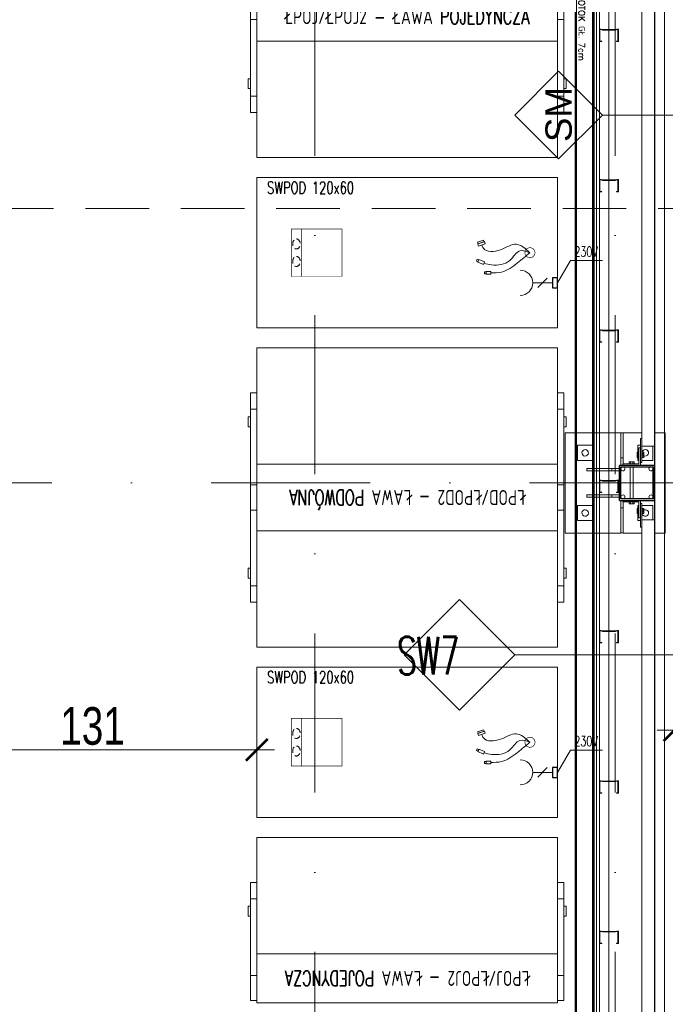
# Model space of a CAD drawing. Header units: millimetres. Extents: x -13532 to 2392, y -5241 to 5322.
# Tile 158 of 256: x -10562 to -10304, y 1270 to 1663. Entities that reach past the tile are written whole.
import ezdxf

# ---------------------------------------------------------------- set-up
doc = ezdxf.new("R2010")
doc.units = ezdxf.units.MM
for name, pattern in [('DASH', [0.75, 0.5, -0.25]), ('DASHED', [19.05, 12.7, -6.35]), ('KRESKAKROPKA2', [12.7, 6.35, -3.175, 0, -3.175])]:
    doc.linetypes.add(name, pattern=pattern)
doc.layers.get('0').update_dxf_attribs({"lineweight": 9, "true_color": 0x939393})
doc.layers.get('Defpoints').update_dxf_attribs({"true_color": 0xdae6d4})
for name, color, linetype, lineweight in [('- AGP-1_OPISY', 7, 'Continuous', 9), ('cz-gr', 122, 'Continuous', 30), ('cz-sr', 150, 'Continuous', 15), ('GK - ŚRODEK - AGP1', 32, 'Continuous', 5), ('TS_INNE_OBIEKTY', 204, 'Continuous', 30)]:
    doc.layers.add(name, color=color, linetype=linetype, lineweight=lineweight)
for name, color, linetype, lineweight, true_color in [('a___wymiary', 7, 'Continuous', 5, 0x666666), ('batting - AGP1', 7, 'Continuous', 5, 0xadadad), ('Budowlane - Opisy', 7, 'Continuous', 5, 0x7f7f7f), ('KONSTRUKCJA - CIE - AGP1', 7, 'Continuous', 5, 0xbfbfbf), ('Meble - AGP1', 7, 'Continuous', 15, 0x999999), ('MEBLE PKN', 7, 'Continuous', 9, 0xa0a0a0), ('OPIS - AGP1', 7, 'Continuous', 0, 0x7f7f7f), ('OSI', 7, 'KRESKAKROPKA2', 5, 0x7f7f7f), ('profil - AGP1', 7, 'Continuous', 5, 0x3f3f3f), ('wymiary', 7, 'Continuous', 5, 0x7f7f7f), ('WYMIARY - AGP1', 7, 'Continuous', 5, 0x716d5a), ('zigzag - AGP1', 7, 'Continuous', 9, 0xa5a5a5)]:
    doc.layers.add(name, color=color, linetype=linetype, lineweight=lineweight, true_color=true_color)
doc.styles.add('ARIAL NARROW', font='ARIALN.TTF', dxfattribs={"width": 0.9})
doc.styles.add('GENERATED_STYLE_2', font='ARIAL.TTF', dxfattribs={"width": 0.999153})
doc.styles.add('JACEK_07', font='simplex.shx', dxfattribs={"width": 0.7})
doc.styles.add('RomanS', font='simplex.shx')
doc.styles.add('style1', font='simplex.shx', dxfattribs={"width": 0.6})
doc.linetypes.add('BATTING', pattern='A,0.0001,-0.1,[134,ltypeshp.shx,S=0.1,R=0,X=-0.1,Y=0],-0.2,[134,ltypeshp.shx,S=0.1,R=180,X=0.1,Y=0],-0.1', length=0.4001)
doc.linetypes.add('ZIGZAG', pattern='A,0.00254,-5.08,[131,ltypeshp.shx,S=5.08,R=0,X=-5.08,Y=0],-10.16,[131,ltypeshp.shx,S=5.08,R=180,X=5.08,Y=0],-5.08', length=20.32254)
doc.dimstyles.new('wymiary agp1', dxfattribs={"dimtxt": 15, "dimasz": 5, "dimexe": 5, "dimexo": 5, "dimgap": 1.8, "dimtad": 1, "dimdec": 3, "dimrnd": 0.5, "dimdsep": 46, "dimtxsty": 'ARIAL NARROW', "dimblk": 'znacznik', "dimcen": 1.5, "dimse1": 1, "dimse2": 1, "dimclrd": 256, "dimclre": 256, "dimazin": 0, "dimtfac": 1, "dimtdec": 3, "dimtmove": 1, "dimatfit": 3, "dimldrblk": 'znacznik', "dimfxl": 1000, "dimfxlon": 1, "dimlwd": -1, "dimarcsym": 0})

# ---------------------------------------------------------------- blocks, each defined once
blk = doc.blocks.new('Etykieta_3_2', base_point=(57740.32, 2351.97))
at = {"layer": 'Budowlane - Opisy'}
for p, q in [((57672.82, 2369.47), (57655.32, 2351.97)), ((57690.32, 2351.97), (57672.82, 2369.47)), ((57655.32, 2351.97), (57672.82, 2334.47)), ((57672.82, 2334.47), (57690.32, 2351.97)), ((57690.32, 2351.97), (57740.32, 2351.97))]:
    blk.add_line(p, q, dxfattribs=at)
at = {"layer": 'Budowlane - Opisy', "insert": (57678.24, 2341.17), "char_height": 10.5, "attachment_point": 7, "rotation": 90, "style": 'GENERATED_STYLE_2'}
blk.add_mtext('{SM}', dxfattribs=at)
blk = doc.blocks.new('Przelotka_w blacie')
at = {"ltscale": 0.5}
for points in [[(-18.32, 4.37), (-18.52, 4.99), (-20.93, 4.18), (-20.72, 3.57)], [(-18.17, 4.42), (-17.89, 3.57), (-20.59, 2.67), (-20.87, 3.52)], [(-20.47, -2.84), (-21.07, -2.59), (-21.39, -3.35), (-20.79, -3.6)], [(-20.41, -2.7), (-18.09, -3.67), (-18.52, -4.72), (-20.85, -3.75)], [(-17.51, -7.5), (-15.64, -7.5), (-15.64, -8.63), (-17.51, -8.63)]]:
    blk.add_lwpolyline(points, close=True, dxfattribs=at)
at = {"const_width": 0.25}
blk.add_lwpolyline([(2, 0, -1), (-2, 0, -1), (2, 0, 0.267949)], format="xyb", dxfattribs=at)
at = {"ltscale": 0.5}
blk.add_lwpolyline([(-17.51, -7.65), (-17.94, -7.65, 0.414214), (-18.16, -7.87), (-18.16, -8.25, 0.414214), (-17.94, -8.47), (-17.51, -8.47)], format="xyb", dxfattribs=at)
for points in [[(0, 0), (-5.5, 3.39), (-11.77, 1.2), (-18.55, 1.77), (-19.24, 3.12)], [(0, 0), (-4, 0.72), (-8.05, -3.06), (-15.31, -4.83), (-18.31, -4.2)], [(0, 0), (-4.96, -4.05), (-11.35, -7.7), (-15.64, -8.06)]]:
    blk.add_spline(points, degree=3)
blk = doc.blocks.new('Puszka_ladowarki')
at = {"linetype": 'DASH', "ltscale": 5, "const_width": 0.25}
blk.add_lwpolyline([(-20.21, 9.5), (0, 9.5), (0, -9.5), (-20.21, -9.5), (-20.21, 9.5), (-16.21, 9.5), (-16.21, -9.5)], dxfattribs=at)
at = {"linetype": 'DASH', "ltscale": 5}
for centre in [(-18.21, 3.5), (-18.21, -3.5)]:
    blk.add_ellipse(centre, major_axis=(0, 2), ratio=0.75, dxfattribs=at)
blk = doc.blocks.new('gn-230')
at = {"layer": 'Meble - AGP1'}
for p, q in [((-4, 0), (-19.8, 0)), ((-15.65, -3.75), (-8.15, 3.75))]:
    blk.add_line(p, q, dxfattribs=at)
at = {"layer": 'Meble - AGP1', "lineweight": 30}
blk.add_lwpolyline([(-4, -4), (0, -4), (0, 4), (-4, 4)], close=True, dxfattribs=at)
at = {"layer": 'Meble - AGP1'}
blk.add_arc((-29.8, 0), 10, 270, 90, dxfattribs=at)
blk = doc.blocks.new('*U192')
at = {"layer": 'Meble - AGP1'}
blk.add_lwpolyline([(0, 0), (120, 0), (120, -60), (0, -60)], close=True, dxfattribs=at)
blk.add_lwpolyline([(120, -42.02), (125.14, -33.11), (137.89, -33.11)], dxfattribs=at)
for name, p in [('Puszka_ladowarki', (34, -30)), ('Przelotka_w blacie', (109, -30))]:
    blk.add_blockref(name, p, dxfattribs=at)
at = {"layer": 'Meble - AGP1', "xscale": 0.5, "yscale": 0.5, "zscale": 0.5}
blk.add_blockref('gn-230', (120, -42.02), dxfattribs=at)
at = {"layer": 'Meble - AGP1'}
for s, insert, char_height, width, attachment_point, style in [('SWPOD 120x60', (21.45, -4.05), 4.8, 41.836, 5, 'JACEK_07'), ('{\\W0.7;230V}', (126.69, -27.56), 4, 32.4538, 1, 'RomanS')]:
    blk.add_mtext(s, dxfattribs=dict(at, insert=insert, char_height=char_height, width=width, attachment_point=attachment_point, style=style))
blk = doc.blocks.new('*U190')
at = {"layer": 'Meble - AGP1'}
for p, q in [((0, 0), (120, 0)), ((0, -119.4), (0, 0)), ((120, -119.4), (120, 0)), ((-2.5, -17.96), (-2.5, -59.7)), ((-2.5, -17.96), (0, -17.96)), ((122.5, -17.96), (120, -17.96)), ((122.5, -17.96), (122.5, -59.7)), ((-3.5, -27.49), (-2.5, -27.49)), ((-3.5, -31.46), (-3.5, -27.49)), ((-2.5, -24.46), (0, -24.46)), ((0, -24.46), (-2.5, -24.46)), ((122.5, -24.46), (120, -24.46)), ((120, -24.46), (122.5, -24.46)), ((123.5, -27.49), (122.5, -27.49)), ((123.5, -31.46), (123.5, -27.49)), ((-3.5, -31.46), (-2.5, -31.46)), ((-2.5, -31.46), (-3.5, -31.46)), ((123.5, -31.46), (122.5, -31.46)), ((122.5, -31.46), (123.5, -31.46)), ((0, -46.42), (120, -46.42)), ((-2.5, -54.7), (0, -54.7)), ((122.5, -54.7), (120, -54.7)), ((-2.5, -101.43), (-2.5, -59.7)), ((122.5, -101.43), (122.5, -59.7)), ((-2.5, -64.7), (0, -64.7)), ((122.5, -64.7), (120, -64.7)), ((0, -72.98), (120, -72.98)), ((-3.5, -87.94), (-2.5, -87.94)), ((-2.5, -87.94), (-3.5, -87.94)), ((-3.5, -87.94), (-3.5, -91.9)), ((123.5, -87.94), (122.5, -87.94)), ((122.5, -87.94), (123.5, -87.94)), ((123.5, -87.94), (123.5, -91.9)), ((-3.5, -91.9), (-2.5, -91.9)), ((123.5, -91.9), (122.5, -91.9)), ((-2.5, -94.94), (0, -94.94)), ((0, -94.94), (-2.5, -94.94)), ((122.5, -94.94), (120, -94.94)), ((120, -94.94), (122.5, -94.94)), ((-2.5, -101.43), (0, -101.43)), ((122.5, -101.43), (120, -101.43)), ((120, -119.4), (0, -119.4))]:
    blk.add_line(p, q, dxfattribs=at)
at = {"layer": 'Meble - AGP1', "insert": (60, -59.7), "char_height": 6, "width": 120, "attachment_point": 5, "style": 'JACEK_07'}
blk.add_mtext('ŁPOD/ŁPOD2 - ŁAWA PODWÓJNA', dxfattribs=at)
blk = doc.blocks.new('*U194')
at = {"layer": 'Meble - AGP1'}
for p, q in [((0, 0), (0, -66.05)), ((120, 0), (0, 0)), ((120, 0), (120, -66.05)), ((-2.5, -1), (0, -1)), ((-2.5, -1), (-2.5, -6.35)), ((122.5, -1), (120, -1)), ((122.5, -1), (120, -1)), ((122.5, -1), (122.5, -6.35)), ((-2.5, -48.08), (-2.5, -6.35)), ((122.5, -48.08), (122.5, -6.35)), ((-2.5, -11), (0, -11)), ((122.5, -11), (120, -11)), ((0, -19.63), (120, -19.63)), ((-3.5, -34.59), (-2.5, -34.59)), ((-2.5, -34.59), (-3.5, -34.59)), ((-3.5, -34.59), (-3.5, -38.56)), ((123.5, -34.59), (122.5, -34.59)), ((122.5, -34.59), (123.5, -34.59)), ((123.5, -34.59), (123.5, -38.56)), ((-3.5, -38.56), (-2.5, -38.56)), ((123.5, -38.56), (122.5, -38.56)), ((-2.5, -41.59), (0, -41.59)), ((0, -41.59), (-2.5, -41.59)), ((122.5, -41.59), (120, -41.59)), ((120, -41.59), (122.5, -41.59)), ((-2.5, -48.08), (0, -48.08)), ((122.5, -48.08), (120, -48.08)), ((120, -66.05), (0, -66.05))]:
    blk.add_line(p, q, dxfattribs=at)
at = {"layer": 'Meble - AGP1', "insert": (60, -9.81), "char_height": 6, "width": 120, "attachment_point": 5, "style": 'JACEK_07'}
blk.add_mtext('ŁPOJ/ŁPOJ2 - ŁAWA POJEDYNCZA', dxfattribs=at)
blk = doc.blocks.new('*U723')
at = {"linetype": 'DASHED', "const_width": 1}
blk.add_lwpolyline([(-25, 0), (570.61, 0), (570.61, -7), (-25, -7)], close=True, dxfattribs=at)
at = {"insert": (0, -4.62), "char_height": 2.5, "width": 50, "attachment_point": 5, "style": 'RomanS'}
blk.add_mtext('OTOK GŁ. 7cm', dxfattribs=at)
blk = doc.blocks.new('znacznik')
at = {"layer": 'a___wymiary'}
for p, q in [((0, 1.394), (0, -1.394)), ((1.394, 0), (-1.394, 0))]:
    blk.add_line(p, q, dxfattribs=at)
at = {"layer": 'a___wymiary', "const_width": 0.2}
blk.add_lwpolyline([(0.876, 0.876), (-0.876, -0.876)], dxfattribs=at)
blk = doc.blocks.new('*D520')
at = {"layer": 'Defpoints', "color": 0}
for p in [(-10598.58, 1587.77), (-10467.39, 1590.96), (-10467.39, 1371.29)]:
    blk.add_point(p, dxfattribs=at)
at = {"layer": 'WYMIARY - AGP1'}
blk.add_line((-10593.58, 1371.29), (-10472.39, 1371.29), dxfattribs=at)
at = {"layer": 'WYMIARY - AGP1', "xscale": 5, "yscale": 5, "zscale": 5, "rotation": 180}
blk.add_blockref('znacznik', (-10598.58, 1371.29), dxfattribs=at)
at = {"layer": 'WYMIARY - AGP1', "xscale": 5, "yscale": 5, "zscale": 5}
blk.add_blockref('znacznik', (-10467.39, 1371.29), dxfattribs=at)
at = {"layer": 'WYMIARY - AGP1', "color": 18, "true_color": 0x000000, "insert": (-10532.99, 1380.75), "char_height": 15, "attachment_point": 5, "style": 'ARIAL NARROW'}
blk.add_mtext('131', dxfattribs=at)
blk = doc.blocks.new('*D570')
at = {"layer": 'Defpoints', "color": 0}
for p in [(-10082.84, 1466.41), (-10082.84, 1244.62), (-10301.11, 1109.15)]:
    blk.add_point(p, dxfattribs=at)
at = {"layer": 'WYMIARY - AGP1'}
blk.add_line((-10296.11, 1244.62), (-10087.84, 1244.62), dxfattribs=at)
at = {"layer": 'WYMIARY - AGP1', "xscale": 5, "yscale": 5, "zscale": 5, "rotation": 180}
blk.add_blockref('znacznik', (-10301.11, 1244.62), dxfattribs=at)
at = {"layer": 'WYMIARY - AGP1', "xscale": 5, "yscale": 5, "zscale": 5}
blk.add_blockref('znacznik', (-10082.84, 1244.62), dxfattribs=at)
at = {"layer": 'WYMIARY - AGP1', "color": 18, "true_color": 0x000000, "insert": (-10162.5, 1254.08), "char_height": 15, "attachment_point": 5, "style": 'ARIAL NARROW'}
blk.add_mtext('218.5', dxfattribs=at)
blk = doc.blocks.new('*D633')
at = {"layer": 'Defpoints', "color": 0}
for p in [(-10082.84, 1656.16), (-10300.71, 1376.57), (-10082.84, 1379.16)]:
    blk.add_point(p, dxfattribs=at)
at = {"layer": 'WYMIARY - AGP1'}
blk.add_line((-10295.71, 1379.16), (-10087.84, 1379.16), dxfattribs=at)
at = {"layer": 'WYMIARY - AGP1', "xscale": 5, "yscale": 5, "zscale": 5, "rotation": 180}
blk.add_blockref('znacznik', (-10300.71, 1379.16), dxfattribs=at)
at = {"layer": 'WYMIARY - AGP1', "xscale": 5, "yscale": 5, "zscale": 5}
blk.add_blockref('znacznik', (-10082.84, 1379.16), dxfattribs=at)
at = {"layer": 'WYMIARY - AGP1', "color": 18, "true_color": 0x000000, "insert": (-10228.09, 1388.62), "char_height": 15, "attachment_point": 5, "style": 'ARIAL NARROW'}
blk.add_mtext('218', dxfattribs=at)
blk = doc.blocks.new('osi')
at = {"layer": 'OSI', "ltscale": 10}
for p, q in [((-10444.41, 845.85), (-10444.41, 3158.85)), ((-10324.44, 845.85), (-10324.44, 3158.85)), ((-11756.72, 1477.85), (-9340.14, 1477.85))]:
    blk.add_line(p, q, dxfattribs=at)
blk = doc.blocks.new('DFGSGSGS')
at = {"layer": '- AGP-1_OPISY', "linetype": 'DASHED', "lineweight": 0, "ltscale": 2}
blk.add_lwpolyline([(-11678.83, 1587.38), (-9434.86, 1587.38)], dxfattribs=at)
blk = doc.blocks.new('konstrukcja 2025.01.09')
at = {"layer": 'KONSTRUKCJA - CIE - AGP1', "linetype": 'Continuous'}
for p, q in [((2955.85, 6784.36), (2955.85, 6447.07)), ((2950.85, 6450.07), (2950.85, 6781.36)), ((2920.19, 6452.36), (2942.4, 6452.36)), ((2920.19, 6452.36), (2920.19, 6412.36)), ((2942.4, 6439.36), (2942.4, 6452.36)), ((2943.4, 6452.36), (2942.4, 6452.36)), ((2943.4, 6452.36), (2950.85, 6452.36)), ((2943.4, 6439.96), (2943.4, 6452.36)), ((2950.25, 6450.07), (2950.25, 6440.56)), ((2950.25, 6450.07), (2950.85, 6450.07)), ((2950.85, 6450.07), (2950.85, 6440.56)), ((2955.85, 6452.36), (2960.19, 6452.36)), ((2960.19, 6412.36), (2960.19, 6452.36)), ((2931.19, 6447.36), (2925.19, 6447.36)), ((2925.19, 6447.36), (2925.19, 6441.36)), ((2931.19, 6441.36), (2931.19, 6447.36)), ((2949.19, 6441.36), (2949.19, 6447.36)), ((2949.19, 6447.36), (2950.25, 6447.36)), ((2949.65, 6439.96), (2949.65, 6446.36)), ((2949.65, 6446.36), (2950.25, 6446.36)), ((2950.25, 6446.36), (2950.25, 6439.36)), ((2955.85, 6447.07), (2950.85, 6447.07)), ((2955.19, 6441.36), (2955.19, 6447.07)), ((2925.19, 6441.36), (2931.19, 6441.36)), ((2942.4, 6442.36), (2943.4, 6442.36)), ((2948.9, 6444.6), (2949.65, 6444.6)), ((2948.9, 6442.53), (2948.9, 6444.6)), ((2948.9, 6444.08), (2949.65, 6444.08)), ((2948.9, 6443.05), (2949.65, 6443.05)), ((2949.65, 6442.53), (2948.9, 6442.53)), ((2949.19, 6441.36), (2949.65, 6441.36)), ((2951.6, 6444.6), (2950.85, 6444.6)), ((2950.85, 6444.08), (2951.6, 6444.08)), ((2950.85, 6443.05), (2951.6, 6443.05)), ((2950.85, 6442.53), (2951.6, 6442.53)), ((2950.85, 6441.36), (2955.19, 6441.36)), ((2951.6, 6442.53), (2951.6, 6444.6)), ((2941.85, 6438.11), (2928.85, 6438.11)), ((2928.85, 6438.11), (2928.85, 6437.11)), ((2938.85, 6437.11), (2938.85, 6438.11)), ((2943.25, 6439.36), (2943.25, 6439.96)), ((2943.25, 6439.96), (2949.65, 6439.96)), ((2947.79, 6440.71), (2945.71, 6440.71)), ((2945.71, 6440.71), (2945.71, 6439.96)), ((2946.15, 6425.96), (2946.15, 6438.76)), ((2946.23, 6439.96), (2946.23, 6440.71)), ((2947.27, 6439.96), (2947.27, 6440.71)), ((2947.35, 6425.96), (2947.35, 6438.76)), ((2947.79, 6439.96), (2947.79, 6440.71)), ((2950.25, 6440.56), (2950.85, 6440.56)), ((2941.85, 6437.11), (2928.85, 6437.11)), ((2941.85, 6427.61), (2928.85, 6427.61)), ((2928.85, 6427.61), (2928.85, 6426.61)), ((2941.85, 6426.61), (2928.85, 6426.61)), ((2938.85, 6426.61), (2938.85, 6427.61)), ((2931.19, 6423.36), (2925.19, 6423.36)), ((2925.19, 6423.36), (2925.19, 6417.36)), ((2931.19, 6417.36), (2931.19, 6423.36)), ((2942.4, 6425.36), (2942.4, 6412.37)), ((2942.4, 6422.37), (2943.4, 6422.37)), ((2943.25, 6425.37), (2943.25, 6424.77)), ((2943.25, 6424.77), (2949.65, 6424.77)), ((2943.4, 6412.37), (2943.4, 6424.77)), ((2945.71, 6424.02), (2945.71, 6424.77)), ((2947.79, 6424.02), (2945.71, 6424.02)), ((2946.23, 6424.02), (2946.23, 6424.77)), ((2947.27, 6424.02), (2947.27, 6424.77)), ((2947.79, 6424.77), (2947.79, 6424.02)), ((2948.9, 6422.2), (2949.65, 6422.2)), ((2948.9, 6420.13), (2948.9, 6422.2)), ((2948.9, 6421.68), (2949.65, 6421.68)), ((2949.19, 6423.36), (2949.65, 6423.36)), ((2949.19, 6423.36), (2949.19, 6417.36)), ((2949.65, 6424.77), (2949.65, 6418.37)), ((2950.25, 6418.37), (2950.25, 6425.37)), ((2950.85, 6424.17), (2950.25, 6424.17)), ((2950.25, 6414.66), (2950.25, 6424.17)), ((2950.85, 6414.66), (2950.85, 6424.17)), ((2950.85, 6423.36), (2955.19, 6423.36)), ((2951.6, 6422.2), (2950.85, 6422.2)), ((2950.85, 6421.68), (2951.6, 6421.68)), ((2951.6, 6420.13), (2951.6, 6422.2)), ((2955.19, 6417.66), (2955.19, 6423.36)), ((2948.9, 6420.65), (2949.65, 6420.65)), ((2949.65, 6420.13), (2948.9, 6420.13)), ((2949.65, 6418.37), (2950.25, 6418.37)), ((2950.85, 6420.65), (2951.6, 6420.65)), ((2950.85, 6420.13), (2951.6, 6420.13)), ((2925.19, 6417.36), (2931.19, 6417.36)), ((2949.19, 6417.36), (2950.25, 6417.36)), ((2950.85, 6414.66), (2950.25, 6414.66)), ((2950.85, 6417.66), (2955.85, 6417.66)), ((2950.85, 6067.07), (2950.85, 6414.66)), ((2955.85, 6064.07), (2955.85, 6417.66)), ((2920.19, 6412.36), (2942.4, 6412.36)), ((2942.4, 6412.37), (2943.4, 6412.37)), ((2943.4, 6412.36), (2950.85, 6412.36)), ((2955.85, 6412.36), (2960.19, 6412.36))]:
    blk.add_line(p, q, dxfattribs=at)
for centre, radius, start, end in [((2928.19, 6444.36), 1.3, 108, 288), ((2928.19, 6444.36), 1.3, 108, 288), ((2928.19, 6444.36), 1.3, 288, 108), ((2928.19, 6444.36), 1.3, 288, 108), ((2952.19, 6444.36), 1.3, 108, 288), ((2952.19, 6444.36), 1.3, 108, 288), ((2952.19, 6444.36), 1.3, 288, 108), ((2952.19, 6444.36), 1.3, 288, 108), ((2943.25, 6437.96), 0.8, 18, 198), ((2943.25, 6437.96), 0.8, 18, 198), ((2943.25, 6437.96), 0.8, 198, 18), ((2943.25, 6437.96), 0.8, 198, 18), ((2954.45, 6437.96), 0.8, 18, 198), ((2954.45, 6437.96), 0.8, 18, 198), ((2954.45, 6437.96), 0.8, 198, 18), ((2954.45, 6437.96), 0.8, 198, 18), ((2943.25, 6426.76), 0.8, 18, 198), ((2943.25, 6426.76), 0.8, 18, 198), ((2943.25, 6426.76), 0.8, 198, 18), ((2943.25, 6426.76), 0.8, 198, 18), ((2954.45, 6426.76), 0.8, 18, 198), ((2954.45, 6426.76), 0.8, 18, 198), ((2954.45, 6426.76), 0.8, 198, 18), ((2954.45, 6426.76), 0.8, 198, 18), ((2928.19, 6420.36), 1.3, 288, 108), ((2928.19, 6420.36), 1.3, 288, 108), ((2952.19, 6420.36), 1.3, 288, 108), ((2952.19, 6420.36), 1.3, 288, 108), ((2928.19, 6420.36), 1.3, 108, 288), ((2928.19, 6420.36), 1.3, 108, 288), ((2952.19, 6420.36), 1.3, 108, 288), ((2952.19, 6420.36), 1.3, 108, 288)]:
    blk.add_arc(centre, radius, start, end, dxfattribs=at)
at = {"layer": 'TS_INNE_OBIEKTY', "linetype": 'Continuous'}
for p, q in [((2941.85, 6425.36), (2941.85, 6439.36)), ((2955.85, 6439.36), (2941.85, 6439.36)), ((2942.45, 6425.96), (2942.45, 6438.76)), ((2942.45, 6438.76), (2955.25, 6438.76)), ((2955.25, 6438.76), (2955.25, 6425.96)), ((2955.85, 6425.36), (2955.85, 6439.36)), ((2955.25, 6425.96), (2942.45, 6425.96)), ((2941.85, 6425.36), (2955.85, 6425.36))]:
    blk.add_line(p, q, dxfattribs=at)

msp = doc.modelspace()

# ---------------------------------------------------------------- linework, layer by layer
at = {"layer": 'batting - AGP1', "linetype": 'BATTING', "ltscale": 8}
msp.add_lwpolyline([(-10326.8566, 2624.8172), (-10326.8564, 1088.2212)], dxfattribs=at)
at = {"layer": 'cz-gr'}
for p, q in [((-10308.7069, 2218.8546), (-10308.7069, 1087.8541)), ((-10333.1066, 1087.8544), (-10333.1066, 2016.4662))]:
    msp.add_line(p, q, dxfattribs=at)
at = {"layer": 'GK - ŚRODEK - AGP1'}
for p, q in [((-10331.8566, 1087.8544), (-10331.8566, 2017.7162)), ((-10330.6066, 1087.8544), (-10330.6066, 2018.9662))]:
    msp.add_line(p, q, dxfattribs=at)
at = {"layer": 'OPIS - AGP1'}
msp.add_lwpolyline([(-10408.541, 1409.2144), (-10386.491, 1431.2644), (-10364.441, 1409.2144), (-10386.491, 1387.1644), (-10408.541, 1409.2144)], close=True, dxfattribs=at)
msp.add_lwpolyline([(-10364.441, 1409.2144), (-10288.7486, 1409.2144)], dxfattribs=at)
at = {"layer": 'profil - AGP1', "ltscale": 5}
for points in [[(-10329.4064, 1658.7662), (-10329.9398, 1658.9661), (-10330.6064, 1658.9661), (-10330.6063, 1653.9661), (-10329.8563, 1653.9661), (-10329.7861, 1653.9651), (-10329.736, 1654.0144), (-10329.736, 1654.0846), (-10329.7861, 1654.1339), (-10329.8563, 1654.1328), (-10330.4396, 1654.1328), (-10330.4398, 1658.7995), (-10329.97, 1658.7995), (-10329.4366, 1658.5995), (-10324.2762, 1658.5996), (-10323.7429, 1658.7996), (-10323.2731, 1658.7996), (-10323.273, 1654.133), (-10323.8563, 1654.133), (-10323.9143, 1654.0867), (-10323.9143, 1654.0125), (-10323.8563, 1653.9663), (-10323.1063, 1653.9663), (-10323.1064, 1658.9663), (-10323.7731, 1658.9663), (-10324.3064, 1658.7663)], [(-10329.4064, 1598.7662), (-10329.9398, 1598.9661), (-10330.6064, 1598.9661), (-10330.6063, 1593.9661), (-10329.8563, 1593.9661), (-10329.7861, 1593.9651), (-10329.736, 1594.0144), (-10329.736, 1594.0846), (-10329.7861, 1594.1339), (-10329.8563, 1594.1328), (-10330.4396, 1594.1328), (-10330.4398, 1598.7995), (-10329.97, 1598.7995), (-10329.4366, 1598.5995), (-10324.2762, 1598.5996), (-10323.7429, 1598.7996), (-10323.2731, 1598.7996), (-10323.273, 1594.133), (-10323.8563, 1594.133), (-10323.9143, 1594.0867), (-10323.9143, 1594.0125), (-10323.8563, 1593.9663), (-10323.1063, 1593.9663), (-10323.1064, 1598.9663), (-10323.7731, 1598.9663), (-10324.3064, 1598.7663)], [(-10329.4064, 1538.7662), (-10329.9398, 1538.9661), (-10330.6064, 1538.9661), (-10330.6063, 1533.9661), (-10329.8563, 1533.9661), (-10329.7861, 1533.9651), (-10329.736, 1534.0144), (-10329.736, 1534.0846), (-10329.7861, 1534.1339), (-10329.8563, 1534.1328), (-10330.4396, 1534.1328), (-10330.4398, 1538.7995), (-10329.97, 1538.7995), (-10329.4366, 1538.5995), (-10324.2762, 1538.5996), (-10323.7429, 1538.7996), (-10323.2731, 1538.7996), (-10323.273, 1534.133), (-10323.8563, 1534.133), (-10323.9143, 1534.0867), (-10323.9143, 1534.0125), (-10323.8563, 1533.9663), (-10323.1063, 1533.9663), (-10323.1064, 1538.9663), (-10323.7731, 1538.9663), (-10324.3064, 1538.7663)], [(-10329.4064, 1478.7662), (-10329.9398, 1478.9661), (-10330.6064, 1478.9661), (-10330.6063, 1473.9661), (-10329.8563, 1473.9661), (-10329.7861, 1473.9651), (-10329.736, 1474.0144), (-10329.736, 1474.0846), (-10329.7861, 1474.1339), (-10329.8563, 1474.1328), (-10330.4396, 1474.1328), (-10330.4398, 1478.7995), (-10329.97, 1478.7995), (-10329.4366, 1478.5995), (-10324.2762, 1478.5996), (-10323.7429, 1478.7996), (-10323.2731, 1478.7996), (-10323.273, 1474.133), (-10323.8563, 1474.133), (-10323.9143, 1474.0867), (-10323.9143, 1474.0125), (-10323.8563, 1473.9663), (-10323.1063, 1473.9663), (-10323.1064, 1478.9663), (-10323.7731, 1478.9663), (-10324.3064, 1478.7663)], [(-10329.4064, 1418.7662), (-10329.9398, 1418.9661), (-10330.6064, 1418.9661), (-10330.6063, 1413.9661), (-10329.8563, 1413.9661), (-10329.7861, 1413.9651), (-10329.736, 1414.0144), (-10329.736, 1414.0846), (-10329.7861, 1414.1339), (-10329.8563, 1414.1328), (-10330.4396, 1414.1328), (-10330.4398, 1418.7995), (-10329.97, 1418.7995), (-10329.4366, 1418.5995), (-10324.2762, 1418.5996), (-10323.7429, 1418.7996), (-10323.2731, 1418.7996), (-10323.273, 1414.133), (-10323.8563, 1414.133), (-10323.9143, 1414.0867), (-10323.9143, 1414.0125), (-10323.8563, 1413.9663), (-10323.1063, 1413.9663), (-10323.1064, 1418.9663), (-10323.7731, 1418.9663), (-10324.3064, 1418.7663)], [(-10329.4064, 1358.7662), (-10329.9398, 1358.9661), (-10330.6064, 1358.9661), (-10330.6063, 1353.9661), (-10329.8563, 1353.9661), (-10329.7861, 1353.9651), (-10329.736, 1354.0144), (-10329.736, 1354.0846), (-10329.7861, 1354.1339), (-10329.8563, 1354.1328), (-10330.4396, 1354.1328), (-10330.4398, 1358.7995), (-10329.97, 1358.7995), (-10329.4366, 1358.5995), (-10324.2762, 1358.5996), (-10323.7429, 1358.7996), (-10323.2731, 1358.7996), (-10323.273, 1354.133), (-10323.8563, 1354.133), (-10323.9143, 1354.0867), (-10323.9143, 1354.0125), (-10323.8563, 1353.9663), (-10323.1063, 1353.9663), (-10323.1064, 1358.9663), (-10323.7731, 1358.9663), (-10324.3064, 1358.7663)], [(-10329.4064, 1298.7662), (-10329.9398, 1298.9661), (-10330.6064, 1298.9661), (-10330.6063, 1293.9661), (-10329.8563, 1293.9661), (-10329.7861, 1293.9651), (-10329.736, 1294.0144), (-10329.736, 1294.0846), (-10329.7861, 1294.1339), (-10329.8563, 1294.1328), (-10330.4396, 1294.1328), (-10330.4398, 1298.7995), (-10329.97, 1298.7995), (-10329.4366, 1298.5995), (-10324.2762, 1298.5996), (-10323.7429, 1298.7996), (-10323.2731, 1298.7996), (-10323.273, 1294.133), (-10323.8563, 1294.133), (-10323.9143, 1294.0867), (-10323.9143, 1294.0125), (-10323.8563, 1293.9663), (-10323.1063, 1293.9663), (-10323.1064, 1298.9663), (-10323.7731, 1298.9663), (-10324.3064, 1298.7663)]]:
    msp.add_lwpolyline(points, close=True, dxfattribs=at)
at = {"layer": 'zigzag - AGP1', "linetype": 'ZIGZAG', "ltscale": 0.6}
msp.add_line((-10304.7069, 2218.8546), (-10304.7069, 1087.8541), dxfattribs=at)

# ---------------------------------------------------------------- block references
at = {"layer": 'Budowlane - Opisy'}
msp.add_blockref('Etykieta_3_2', (-10279.4799, 1624.6891), dxfattribs=at)
at = {"layer": 'cz-sr'}
msp.add_blockref('osi', (0.0999, 0), dxfattribs=at)
at = {"layer": 'Meble - AGP1', "rotation": 270}
msp.add_blockref('*U723', (-10333.106, 1658.4661), dxfattribs=at)
at = {"layer": 'MEBLE PKN'}
for name, p in [('*U194', (-10467.3929, 1673.7739)), ('*U192', (-10467.3929, 1599.7265)), ('*U192', (-10467.3929, 1404.331))]:
    msp.add_blockref(name, p, dxfattribs=at)
at = {"layer": 'MEBLE PKN', "rotation": 180}
for name, p in [('*U190', (-10347.3929, 1412.331)), ('*U194', (-10347.3929, 1270.2836))]:
    msp.add_blockref(name, p, dxfattribs=at)
at = {"layer": 'wymiary'}
for name, p in [('DFGSGSGS', (0, 0)), ('konstrukcja 2025.01.09', (-13264.5595, -4954.5109))]:
    msp.add_blockref(name, p, dxfattribs=at)

# ---------------------------------------------------------------- texts
at = {"layer": '- AGP-1_OPISY', "insert": (-10386.491, 1401.3163), "char_height": 15.12, "attachment_point": 9, "style": 'style1'}
msp.add_mtext('\\pxqc;SW7', dxfattribs=at)

# ---------------------------------------------------------------- dimensions: what is measured, and where the dimension line sits
at = {"layer": 'WYMIARY - AGP1'}
for base, p1, p2, override, picture, middle in [((-10082.838, 1379.1627), (-10300.7069, 1376.568), (-10082.838, 1656.1592), {"dimblk": 'znacznik', "dimclrd": 256, "dimclre": 256}, '*D633', (-10228.094, 1379.1627)), ((-10082.838, 1244.6234), (-10301.1066, 1109.1541), (-10082.838, 1466.4148), {"dimclrd": 256, "dimclre": 256}, '*D570', (-10162.4952, 1244.6234))]:
    dim = msp.add_linear_dim(base=base, p1=p1, p2=p2, dimstyle='wymiary agp1', override=override, dxfattribs=at)
    dim.commit()
    dim.dimension.update_dxf_attribs({"geometry": picture, "text_midpoint": middle, "dimtype": 160})
dim = msp.add_linear_dim(base=(-10467.3929, 1371.2932), p1=(-10598.5841, 1587.7678), p2=(-10467.3929, 1590.9573), dimstyle='wymiary agp1', override={"dimclrd": 256, "dimclre": 256}, dxfattribs=at)
dim.commit()
dim.dimension.update_dxf_attribs({"geometry": '*D520', "text_midpoint": (-10532.9885, 1380.7518)})

doc.saveas('drawing.dxf')
